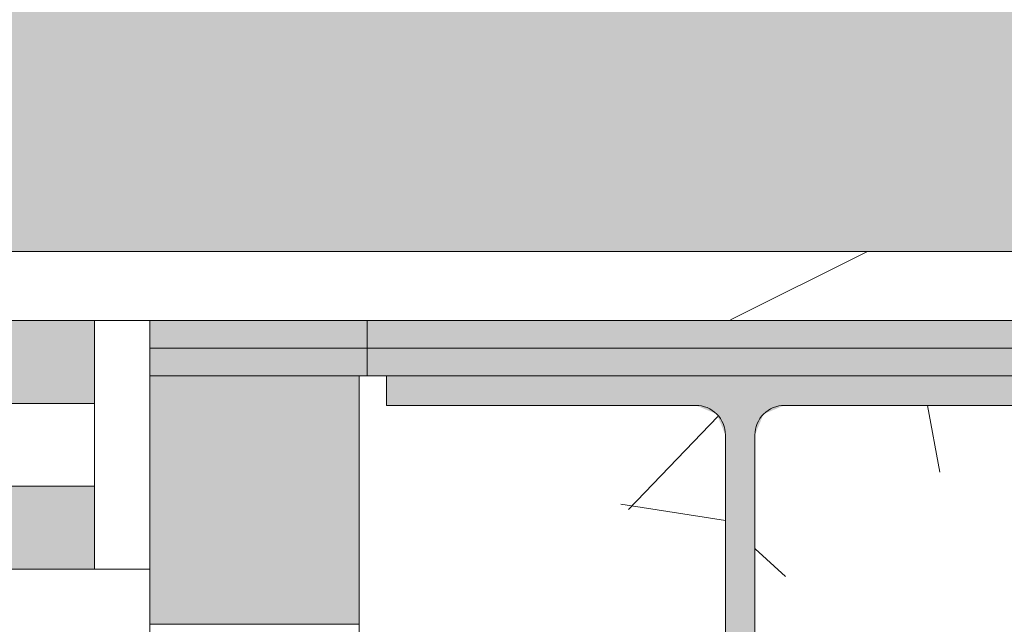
# Model space of a CAD drawing. Header units: millimetres. Extents: x 5980700 to 6194397, y -12939 to 2351883.
# Tile 43 of 124: x 6032048 to 6032404, y -8303 to -8084. Entities that reach past the tile are written whole.
import ezdxf

# ---------------------------------------------------------------- set-up
doc = ezdxf.new("R2010")
doc.units = ezdxf.units.MM
for name, color, linetype, lineweight in [('A-DOOR-FRAM', 31, 'Continuous', 18), ('A-DOOR-GLAZ', 31, 'Continuous', 9), ('A-FLOR-PATT', 8, 'Continuous', 18), ('A-GLAZ', 151, 'Continuous', 9), ('A-GLAZ-SILL', 1, 'Continuous', 9), ('A-WALL', 113, 'Continuous', 18), ('A-WALL-PATT', 111, 'Continuous', 25), ('S-COLS', 52, 'Continuous', 9)]:
    doc.layers.add(name, color=color, linetype=linetype, lineweight=lineweight)
pattern_1 = [(225, (-10029.865, -8270.326), (449.0128060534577, -449.0128060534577), []), (225, (-10188.615, -8270.326), (5.684341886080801e-14, -898.0256121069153), []), (225, (-9871.115, -8270.326), (5.684341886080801e-14, -898.0256121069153), [])]

# ---------------------------------------------------------------- blocks, each defined once
blk = doc.blocks.new('_ARQPWR_Pilar perfil I - _TP01-V78-PLANTA DE CAIMENTO DE PISOS - TÉRREO')
at = {"layer": 'S-COLS', "lineweight": 5}
h = blk.add_hatch(color=256, dxfattribs=at)
h.paths.add_polyline_path([(5.349999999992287, -123.0000000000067), (127.9999999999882, -123.0000000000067), (127.9999999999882, -112.3000000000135), (16.04999999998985, -112.3000000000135), (8.483957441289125, -109.1660425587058), (5.349999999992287, -101.6000000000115), (5.349999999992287, 101.5999999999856), (8.48395744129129, 109.1660425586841), (16.0499999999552, 112.2999999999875), (127.9999999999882, 112.2999999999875), (127.9999999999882, 122.9999999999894), (-128.0000000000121, 122.9999999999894), (-127.9963650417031, 112.2999999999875), (-16.04379473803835, 112.2974296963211), (-8.48032248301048, 109.1572669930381), (-5.350000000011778, 101.5999999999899), (-5.352570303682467, -101.6062052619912), (-8.636869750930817, -109.2308865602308), (-16.05000000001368, -112.3000000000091), (-128.0000000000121, -112.3075216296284), (-127.2495313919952, -123.0000000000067), (-3.358627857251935, -123.0000000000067)])
h.paths.add_polyline_path([(-8.480322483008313, -109.1660425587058), (-8.479257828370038, -109.1634722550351), (-5.667285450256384, -107.6255534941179)])
at = {"layer": 'S-COLS', "color": 90, "lineweight": 5}
for p, q in [((127.9999999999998, 123.0000000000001), (-128.0000000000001, 123.0000000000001)), ((-128.0000000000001, 123.0000000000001), (-128.0000000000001, 112.3000000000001)), ((127.9999999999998, 112.3000000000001), (127.9999999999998, 123.0000000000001)), ((-128.0000000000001, 112.3000000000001), (-16.05000000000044, 112.3000000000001)), ((16.04999999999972, 112.3000000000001), (127.9999999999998, 112.3000000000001)), ((-5.350000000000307, 101.6000000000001), (-5.350000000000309, -101.5999999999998)), ((5.349999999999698, -101.6), (5.349999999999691, 101.6)), ((-16.05000000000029, -112.3), (-128.0000000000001, -112.3)), ((-128.0000000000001, -112.3), (-128.0000000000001, -123)), ((127.9999999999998, -112.3), (16.04999999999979, -112.3)), ((127.9999999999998, -123), (127.9999999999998, -112.3)), ((-128.0000000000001, -123), (127.9999999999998, -123))]:
    blk.add_line(p, q, dxfattribs=at)
for centre, radius, start, end in [((-16.05000000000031, 101.6000000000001), 10.70000000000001, 3.307776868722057e-13, 90.00000000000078), ((16.04999999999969, 101.6000000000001), 10.69999999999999, 90.00000000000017, 180.0000000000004), ((-16.05000000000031, -101.6), 10.7, 270, 7.887775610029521e-13), ((16.04999999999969, -101.6), 10.70000000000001, 180.0000000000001, 270.0000000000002)]:
    blk.add_arc(centre, radius, start, end, dxfattribs=at)
blk = doc.blocks.new('FX-PNC-PILAR-TP2 - FX-PNC-PILAR-TP01-4296264-PLANTA DE CAIMENTO DE PISOS - TÉRREO')
at = {"layer": 'A-WALL-PATT', "lineweight": 5}
h = blk.add_hatch(dxfattribs=at)
h.set_pattern_fill('FP_108', color=135, style=0, pattern_type=2)
h.set_pattern_definition([(49.99999999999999, (2e-05, -3e-05), (364.3679291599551, -31.87829433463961), [38.1, -419.1]), (355, (2e-05, -3e-05), (-70.48585119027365, 382.1133031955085), [30.48, -335.28]), (100.451, (30.364, -2.657), (293.8850033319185, 350.2333756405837), [32.38, -356.18]), (46.184, (2e-05, 101.6), (542.1584806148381, -84.08582678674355), [57.15, -628.65]), (96.636, (45.18, 94.59299999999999), (474.8048986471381, 494.8554198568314), [48.57, -534.27]), (351.184, (2e-05, 101.6), (474.8101998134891, 494.8500824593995), [45.72, -502.92]), (21, (50.8, 76.2), (303.2284677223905, -204.530461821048), [38.1, -419.1]), (326, (50.8, 76.2), (123.6038908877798, 368.3760440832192), [30.48, -335.28]), (71.45100000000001, (76.069, 59.15600000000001), (426.8341253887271, 163.8427355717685), [32.38, -356.18]), (37.50000000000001, (2e-05, -3e-05), (6.176645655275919, 169.1101515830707), [16.764, -314.452, 16.764, -323.596, -336.55]), (37.50000000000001, (2e-05, -3e-05), (6.176645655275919, 169.1101515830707), [-671.576, 16.764, -319.786]), (7.499999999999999, (2e-05, -3e-05), (133.63887623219, 200.3614940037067), [16.764, -177.292, 16.764, -306.832, -128.27]), (7.499999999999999, (2e-05, -3e-05), (133.63887623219, 200.3614940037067), [-517.6519999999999, 16.764, -111.506]), (327.5, (-113.284, -3e-05), (271.1818188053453, -11.45836264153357), [16.764, -110.236, 16.764, -379.476, -525.78]), (327.5, (-113.284, -3e-05), (271.1818188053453, -11.45836264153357), [-523.24, 16.764, -509.016]), (317.5, (-164.084, -3e-05), (296.2585102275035, 50.85284694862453), [16.764, -148.336, 16.764, -246.38, -373.38]), (317.5, (-164.084, -3e-05), (296.2585102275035, 50.85284694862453), [-428.244, 16.764, -356.616])])
h.paths.add_polyline_path([(-8304.116646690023, -8468.841821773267), (-8028.116646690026, -8468.841821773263), (-8028.367569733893, -8212.841821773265), (-8038.116646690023, -8212.841821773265), (-8038.116646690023, -8223.541821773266), (-8150.066646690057, -8223.541821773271), (-8157.63268924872, -8226.675779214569), (-8160.766646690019, -8234.241821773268), (-8160.117582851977, -8439.008800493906), (-8157.632689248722, -8445.00786433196), (-8150.066646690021, -8448.141821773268), (-8038.116646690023, -8448.141821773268), (-8038.116646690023, -8458.841821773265), (-8294.116646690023, -8458.84182177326), (-8294.113011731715, -8448.141821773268), (-8182.160441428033, -8448.139251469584), (-8174.596867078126, -8444.998842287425), (-8171.466646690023, -8437.435482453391), (-8171.469216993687, -8234.235616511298), (-8174.600604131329, -8226.675779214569), (-8182.166646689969, -8223.541821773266), (-8294.116646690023, -8223.537933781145), (-8294.116646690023, -8212.841821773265), (-8304.116646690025, -8212.841821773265), (-8304.116646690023, -8448.141821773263)])
at = {"layer": 'A-WALL', "color": 130, "lineweight": 9}
for p, q in [((-8294.116646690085, -8212.841821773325), (-8304.116646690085, -8212.841821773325)), ((-8304.116646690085, -8212.841821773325), (-8304.116646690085, -8468.841821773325))]:
    blk.add_line(p, q, dxfattribs=at)
blk = doc.blocks.new('FX-HRT-JANELA_CORRER-4FLS - 330x190cm-4FLS-ALU-3_0cmFolha 5-V87-PLANTA DE CAIMENTO DE PISOS - TÉRREO')
at = {"layer": 'A-DOOR-FRAM', "lineweight": 5}
h = blk.add_hatch(dxfattribs=at)
h.set_pattern_fill('FP_125', color=256, style=0, pattern_type=2)
h.set_pattern_definition(pattern_1)
h.paths.add_polyline_path([(-1629.999999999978, 12.50000000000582), (-1649.99999999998, 12.50000000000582), (-1649.99999999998, -77.49999999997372), (-1629.999999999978, -76.5606060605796), (-1629.999999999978, -39.48467825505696)])
h.paths.add_polyline_path([(1649.999999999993, 12.50000000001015), (1629.999999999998, 12.50000000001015), (1629.999999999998, -77.49999999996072), (1649.999999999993, -77.49999999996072), (1649.999999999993, -39.48467825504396)])
at = {"layer": 'A-DOOR-GLAZ', "lineweight": 5}
h = blk.add_hatch(dxfattribs=at)
h.set_pattern_fill('FP_125', color=256, style=0, pattern_type=2)
h.set_pattern_definition(pattern_1)
h.paths.add_polyline_path([(-1629.999999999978, -17.49999999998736), (-1629.999999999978, -47.49999999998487), (-1579.999999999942, -47.49999999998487), (-1579.999999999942, -17.49999999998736)])
h.paths.add_polyline_path([(-839.9999999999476, -17.49999999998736), (-839.9999999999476, -47.49999999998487), (-789.9999999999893, -47.49999999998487), (-789.9999999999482, -17.49999999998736), (-805.9126853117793, -17.49999999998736)])
at = {"layer": 'A-GLAZ', "lineweight": 5}
h = blk.add_hatch(color=251, dxfattribs=at)
h.paths.add_polyline_path([(-789.9999999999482, 12.50000000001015), (-1629.999999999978, 12.50000000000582), (-1629.999999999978, -17.49999999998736), (-789.9999999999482, -17.49999999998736), (-789.9999999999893, -47.49999999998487), (789.999999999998, -47.49999999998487), (790.0000000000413, -17.49999999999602), (1629.999999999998, -17.49999999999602), (1629.999999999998, 12.50000000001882), (266.1290322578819, 12.50000000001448)])
h.paths.add_polyline_path([(-1629.999999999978, -47.49999999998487), (-1629.999999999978, -77.49999999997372), (-839.9999999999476, -77.49999999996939), (-839.9999999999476, -47.49999999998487), (-1579.999999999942, -47.4999999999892)])
h.paths.add_polyline_path([(1580.000000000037, -47.49999999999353), (840.0000000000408, -47.49999999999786), (840.0000000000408, -77.49999999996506), (1629.999999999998, -77.49999999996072), (1629.999999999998, -47.49999999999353)])
at = {"layer": 'A-DOOR-FRAM', "color": 250, "lineweight": 5}
for p, q in [((-1579.99999999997, -17.49999999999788), (-1629.99999999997, -17.49999999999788)), ((-1629.99999999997, -47.49999999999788), (-1579.99999999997, -47.49999999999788))]:
    blk.add_line(p, q, dxfattribs=at)
at = {"layer": 'A-GLAZ', "color": 130}
for p, q in [((-1630.000000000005, 12.49999999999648), (-1650.000000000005, 12.49999999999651)), ((-1650.000000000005, 12.49999999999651), (-1650.000000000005, -77.49999999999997)), ((-1630.000000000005, -77.5), (-1630.000000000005, 12.49999999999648)), ((-1650.000000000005, -77.49999999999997), (-1630.000000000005, -77.5))]:
    blk.add_line(p, q, dxfattribs=at)
at = {"layer": 'A-GLAZ', "color": 90, "lineweight": 5}
for p, q in [((1629.999999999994, 12.49999999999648), (-1630.000000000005, 12.49999999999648)), ((-1630.000000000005, -77.5), (-840.0000000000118, -77.5))]:
    blk.add_line(p, q, dxfattribs=at)
blk = doc.blocks.new('CC_PEITORIL - PEITORIL-V88-PLANTA DE CAIMENTO DE PISOS - TÉRREO')
at = {"layer": 'A-GLAZ-SILL', "lineweight": 5}
h = blk.add_hatch(dxfattribs=at)
h.set_pattern_fill('FP_126', color=256, style=0, pattern_type=2)
h.set_pattern_definition([(180, (-10029.865, -8270.326), (-406.4, -101.6000000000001), [33.528, -271.272, 33.528, -1896.872]), (180, (-10029.865, -8270.326), (-406.4, -101.6000000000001), [-338.328, -271.272, 33.528, -576.072, -1016]), (180, (-10029.865, -8270.326), (-406.4, -101.6000000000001), [-1219.2, 33.528, -271.272, 33.528, -677.672]), (180, (-10029.865, -8270.326), (-406.4, -101.6000000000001), [-1557.528, -169.672, 33.528, -474.472]), (300.0000000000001, (-10182.265, -8321.126), (291.188181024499, -301.1527240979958), [33.528, -271.272, 33.528, -1896.872]), (300.0000000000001, (-10182.265, -8321.126), (291.188181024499, -301.1527240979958), [-338.328, -271.272, 33.528, -576.072, -1016]), (300.0000000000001, (-10182.265, -8321.126), (291.188181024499, -301.1527240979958), [-1219.2, 33.528, -271.272, 33.528, -677.672]), (300.0000000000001, (-10182.265, -8321.126), (291.188181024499, -301.1527240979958), [-1557.528, -169.672, 33.528, -474.472]), (59.99999999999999, (-10233.065, -8524.326), (115.2118189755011, 402.7527240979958), [33.528, -271.272, 33.528, -1896.872]), (59.99999999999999, (-10233.065, -8524.326), (115.2118189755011, 402.7527240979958), [-338.328, -271.272, 33.528, -576.072, -1016]), (59.99999999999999, (-10233.065, -8524.326), (115.2118189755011, 402.7527240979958), [-1219.2, 33.528, -271.272, 33.528, -677.672]), (59.99999999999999, (-10233.065, -8524.326), (115.2118189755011, 402.7527240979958), [-1557.528, -169.672, 33.528, -474.472])])
h.paths.add_polyline_path([(-805.9126853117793, 100.9916647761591), (-1674.999999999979, 100.9916647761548), (-1674.999999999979, 77.5000000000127), (-1649.99999999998, 77.50000000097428), (-1649.99999999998, 12.50000000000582), (1649.999999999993, 12.50000000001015), (1649.999999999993, 77.50000000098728), (1674.999999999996, 77.5000000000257), (1674.999999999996, 100.9916647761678), (371.828586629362, 100.9916647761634)])
h = blk.add_hatch(dxfattribs=at)
h.set_pattern_fill('FP_127', color=256, style=0, pattern_type=2)
h.set_pattern_definition([(36.87, (-10664.865, -9857.826), (-4762.494328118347, -3175.008507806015), [793.75, -7143.75]), (26.565, (-11617.365, -9381.576), (1587.501456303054, 1587.499067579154), [1774.879, -1774.879]), (18.435, (-11617.365, -8587.826), (3174.997452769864, 1587.502903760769), [1004.024, -4016.092])])
h.paths.add_polyline_path([(-805.9126853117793, 100.9916647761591), (-1674.999999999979, 100.9916647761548), (-1674.999999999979, 77.5000000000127), (-1649.99999999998, 77.50000000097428), (-1649.99999999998, 12.50000000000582), (1649.999999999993, 12.50000000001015), (1649.999999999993, 77.50000000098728), (1674.999999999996, 77.5000000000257), (1674.999999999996, 100.9916647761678), (371.828586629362, 100.9916647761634)])
blk = doc.blocks.new('BE-PMSa-MOD-ARQ-CONEXAODOFUTURO-EX-000-R_rvt-1-PLANTA DE CAIMENTO DE PISOS - TÉRREO')
at = {"layer": 'A-FLOR-PATT', "lineweight": 5}
h = blk.add_hatch(dxfattribs=at)
h.set_pattern_fill('FP_109', color=133, style=0, pattern_type=2)
h.set_pattern_definition([(49.99999999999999, (0, 0), (182.184668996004, -15.93908553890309), [19.05, -209.55]), (355, (0, 0), (-35.24242749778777, 191.0566080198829), [15.24, -167.64]), (100.451, (15.182, -1.328), (146.9425016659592, 175.1166878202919), [16.19, -178.09]), (46.184, (0, 50.8), (271.0788941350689, -42.04327417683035), [28.575, -314.325]), (96.636, (22.59, 47.297), (237.4025071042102, 247.4272132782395), [24.285, -267.135]), (351.184, (0, 50.8), (237.404605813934, 247.4251178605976), [22.86, -251.46]), (21, (25.4, 38.1), (151.6148798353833, -102.2655185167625), [19.05, -209.55]), (326, (25.4, 38.1), (61.80235996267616, 184.1877424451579), [15.24, -167.64]), (71.45100000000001, (38.035, 29.578), (213.4170626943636, 81.92136778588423), [16.19, -178.09]), (37.50000000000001, (0, 0), (3.08832282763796, 84.55507579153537), [8.382, -157.226, 8.382, -161.798, -168.275]), (37.50000000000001, (0, 0), (3.08832282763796, 84.55507579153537), [-335.788, 8.382, -159.893]), (7.499999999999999, (0, 0), (66.81943811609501, 100.1807470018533), [8.382, -88.646, 8.382, -153.416, -64.135]), (7.499999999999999, (0, 0), (66.81943811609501, 100.1807470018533), [-258.826, 8.382, -55.753]), (327.5, (-56.642, 0), (135.5904877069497, -5.7289126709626), [8.382, -55.118, 8.382, -189.738, -262.89]), (327.5, (-56.642, 0), (135.5904877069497, -5.7289126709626), [-261.62, 8.382, -254.508]), (317.5, (-82.042, 0), (148.1288864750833, 25.42676126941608), [8.382, -74.168, 8.382, -123.19, -186.69]), (317.5, (-82.042, 0), (148.1288864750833, 25.42676126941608), [-214.122, 8.382, -178.308])])
h.paths.add_polyline_path([(-4441.627696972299, -8177.825683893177), (-4441.627696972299, -8167.82568389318), (-4451.627696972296, -8167.82568389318), (-4451.627696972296, -8177.825683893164)])
h.paths.add_polyline_path([(20075.50989163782, -8167.825683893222), (20089.3868260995, -8167.825683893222), (20089.38682609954, -5194.841794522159), (19913.38333741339, -5194.841794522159), (19913.38333741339, -4838.84179452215), (20089.38682609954, -4838.841794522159), (20089.38682609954, -2003.841794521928), (19923.3833374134, -2003.841794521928), (19923.38333741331, -1915.841005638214), (15956.88333741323, -1915.841005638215), (15956.88333741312, -2008.841794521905), (15620.88333741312, -2008.841794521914), (15620.88333741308, -1915.841005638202), (12301.88333741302, -1915.841005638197), (12301.88333741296, -2008.841794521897), (11965.88333741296, -2008.84179452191), (11965.88333741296, -1915.841005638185), (9479.379702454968, -1915.841005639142), (9479.379702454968, -1900.841005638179), (8579.379702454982, -1900.841005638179), (8579.379702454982, -2050.841005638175), (11830.88333741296, -2050.841005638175), (11830.88333741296, -2143.841794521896), (12436.88333741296, -2143.841794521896), (12436.88333741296, -2050.84100563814), (15485.88333741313, -2050.841005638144), (15485.88333741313, -2143.841794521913), (16091.88333741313, -2143.841794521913), (16091.88333741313, -2050.841005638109), (19788.3833374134, -2050.841005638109), (19788.3833374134, -2138.841794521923), (19964.38682609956, -2138.841794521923), (19964.38682609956, -4713.841794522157), (19788.3833374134, -4713.841794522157), (19788.3833374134, -5319.841794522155), (19964.38682609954, -5319.841794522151), (19964.38682609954, -8042.825683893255), (8511.785154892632, -8042.825683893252), (8511.785154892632, -4063.84179452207), (8559.379702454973, -4063.841794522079), (8559.379702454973, -3457.84179452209), (8511.785154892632, -3457.84179452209), (8511.785154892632, -2770.84100563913), (8500.374635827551, -2770.84100563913), (8500.374635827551, -2640.841005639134), (8511.785154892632, -2640.841005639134), (8511.785154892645, -2138.841794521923), (8549.379702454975, -2138.826511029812), (8549.379702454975, -1900.841005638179), (8539.379702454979, -1900.841005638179), (8539.379702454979, -1915.841005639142), (8424.379702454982, -1915.841005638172), (8424.379702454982, -2003.841794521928), (8386.785154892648, -2003.841794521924), (8386.785154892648, -3582.841794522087), (8434.379702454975, -3582.841794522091), (8434.379702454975, -3938.841794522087), (8386.78515489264, -3938.841794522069), (8386.78515489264, -8167.825683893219), (19983.39944753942, -8167.825683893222)])
h.paths.add_polyline_path([(-4451.627696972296, -8167.82568389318), (-4451.627696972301, -1915.841005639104), (-4556.62769697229, -1915.841005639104), (-4556.62769697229, -1900.841005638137), (-4566.627696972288, -1900.841005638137), (-4566.627696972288, -2740.841005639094), (-4556.627696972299, -2740.841005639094), (-4556.627696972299, -2751.841005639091), (-4536.622630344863, -2751.841005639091), (-4536.622630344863, -2640.841005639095), (-4517.622630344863, -2640.841005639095), (-4517.622630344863, -2770.841005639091), (-4556.627696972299, -2770.841005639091), (-4556.627696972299, -2780.841005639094), (-4566.627696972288, -2780.841005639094), (-4566.627696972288, -2820.841005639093), (-4576.627696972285, -2820.841005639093), (-4576.627696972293, -8042.825683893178), (-16321.61588607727, -8042.825683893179), (-16321.61588608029, -5319.841794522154), (-16145.61666258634, -5319.841794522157), (-16145.61666258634, -4713.841794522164), (-16321.61588608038, -4713.841794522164), (-16321.61588608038, -2138.841794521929), (-16145.61666258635, -2138.841794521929), (-16145.61666258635, -2050.841005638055), (-12201.61666258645, -2050.841005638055), (-12201.61666258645, -2138.841794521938), (-11585.61666258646, -2138.841794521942), (-11585.61666258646, -2050.841005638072), (-8474.116662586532, -2050.841005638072), (-8474.116662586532, -2138.841794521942), (-7858.116662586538, -2138.841794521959), (-7858.116662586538, -2050.841005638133), (-4596.627696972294, -2049.966749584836), (-4596.627696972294, -1900.841005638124), (-5496.627696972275, -1900.841005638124), (-5496.627696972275, -1915.841005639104), (-7993.116662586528, -1915.841005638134), (-7993.116662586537, -2003.841794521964), (-8339.116662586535, -2003.841794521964), (-8339.116662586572, -1915.841005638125), (-11720.6166625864, -1915.841005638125), (-11720.61666258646, -2003.841794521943), (-12066.61666258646, -2003.841794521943), (-12066.61666258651, -1915.841005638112), (-16280.61666258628, -1915.841005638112), (-16280.61666258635, -2003.84179452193), (-16446.61588608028, -2003.84179452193), (-16446.61588608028, -4838.841794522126), (-16270.61666258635, -4838.841794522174), (-16270.61666258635, -5194.841794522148), (-16446.61588608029, -5194.841794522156), (-16446.61588608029, -8167.825683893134), (-4512.987072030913, -8167.825683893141)])
h.paths.add_polyline_path([(-6183.614845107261, -327.1176804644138), (-6183.612822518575, -327.1195872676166), (-6151.433903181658, -327.1195872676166)])
h.paths.add_polyline_path([(-6183.614845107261, -1157.117680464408), (-6183.612822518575, -1157.119587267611), (-6174.673446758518, -1157.119587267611)])
h.paths.add_polyline_path([(9914.343509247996, -1770.841005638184), (10006.38515489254, -1770.841005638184), (10006.38515489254, -14.61798700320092), (9529.379702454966, -14.61798700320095), (9529.379702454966, -29.61798700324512), (9479.379702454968, -29.61798700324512), (9479.379702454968, -14.61798700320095), (8539.379702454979, -14.617987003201), (8539.379702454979, -29.61798700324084), (8489.37970245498, -28.80444696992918), (8489.37970245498, -14.617987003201), (-2271.114845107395, -14.6179870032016), (-2271.114845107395, -29.61036006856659), (-2321.114845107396, -29.61036006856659), (-2321.114845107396, -14.6179870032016), (-3061.11484510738, -14.61798700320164), (-3061.11484510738, -29.6103600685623), (-3111.114845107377, -29.61036006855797), (-3111.114845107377, -14.61798700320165), (-3280.616662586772, -14.61798700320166), (-3280.616662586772, -29.61036006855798), (-3330.616662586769, -29.61036006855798), (-3330.616662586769, -14.61798700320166), (-4070.616662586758, -14.6179870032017), (-4070.616662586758, -29.61036006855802), (-4120.616662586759, -29.61036006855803), (-4120.616662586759, -14.6179870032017), (-4506.627696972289, -14.61798700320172), (-4506.627696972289, -29.61036006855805), (-4556.62769697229, -29.61036006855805), (-4556.62769697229, -14.61798700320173), (-5496.627696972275, -14.61798700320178), (-5496.627696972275, -29.61036006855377), (-5546.627696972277, -29.61036006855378), (-5546.627696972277, -14.61798700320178), (-6183.614845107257, -14.61798700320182), (-6183.614845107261, -1770.841005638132), (-5546.627696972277, -1770.841005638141), (-5546.627696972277, -1755.841005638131), (-5496.627696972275, -1755.841005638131), (-5496.627696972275, -1770.841005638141), (-4556.62769697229, -1770.841005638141), (-4556.62769697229, -1755.841005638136), (-4506.627696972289, -1755.841005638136), (-4506.627696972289, -1770.841005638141), (-4436.616662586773, -1770.841005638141), (-4436.616662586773, -1682.841794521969), (-4120.616662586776, -1682.841794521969), (-4120.616662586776, -1770.841005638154), (-1313.614873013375, -1770.841005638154), (-1313.614873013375, -1755.841005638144), (-1243.614873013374, -1755.841005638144), (-1243.614873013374, -1770.841005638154), (-403.6148730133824, -1770.841005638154), (-403.6148730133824, -1755.841005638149), (-333.6148730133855, -1755.841005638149), (-333.6148730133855, -1770.841005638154), (748.3833374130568, -1770.841005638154), (748.3833374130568, -1755.841005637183), (818.3833374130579, -1755.841005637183), (818.3833374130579, -1770.841005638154), (1678.38333741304, -1770.841005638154), (1678.38333741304, -1620.841005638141), (-3970.61666258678, -1620.841005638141), (-3970.61666258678, -1532.841794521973), (-4586.616662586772, -1532.841794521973), (-4586.616662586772, -1620.841005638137), (-6033.61484510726, -1620.841005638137), (-6033.61484510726, -164.6179870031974), (9856.385154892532, -164.6179870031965), (9856.385154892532, -1620.841005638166), (8559.379702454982, -1620.841005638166), (8559.379702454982, -1532.841794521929), (7943.379702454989, -1532.841794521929), (7943.379702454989, -1620.841005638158), (2294.383337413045, -1620.970226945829), (2294.383337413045, -1770.841005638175), (3154.383337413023, -1770.841005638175), (3154.383337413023, -1755.841005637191), (3224.383337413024, -1755.841005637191), (3224.383337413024, -1770.841005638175), (4236.385126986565, -1770.841005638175), (4236.385126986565, -1755.841005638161), (4306.385126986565, -1755.841005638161), (4306.385126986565, -1770.841005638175), (5146.385126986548, -1770.841005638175), (5146.385126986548, -1755.841005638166), (5216.38512698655, -1755.841005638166), (5216.38512698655, -1770.841005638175), (8093.379702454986, -1770.841005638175), (8093.379702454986, -1682.841794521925), (8409.379702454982, -1682.841794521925), (8409.379702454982, -1770.841005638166), (8489.37970245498, -1770.841005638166), (8489.37970245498, -1755.841005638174), (8539.379702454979, -1755.841005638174), (8539.379702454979, -1770.841005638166), (9479.379702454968, -1770.841005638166), (9479.379702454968, -1755.841005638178), (9529.379702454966, -1755.841005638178), (9529.379702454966, -1770.841005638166), (9856.385154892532, -1770.841005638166)])
h.paths.add_polyline_path([(2264.383337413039, -1770.841005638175), (2264.383337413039, -1527.841794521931), (1708.383337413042, -1527.841794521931), (1708.383337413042, -1770.841005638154), (1718.38333741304, -1770.841005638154), (1718.38333741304, -1755.841005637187), (1788.383337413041, -1755.841005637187), (1788.383337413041, -1770.841005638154), (1833.383337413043, -1770.841005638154), (1833.383337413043, -1677.841794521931), (2139.383337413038, -1677.841794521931), (2139.383337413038, -1770.841005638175), (2184.38333741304, -1770.841005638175), (2184.38333741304, -1755.841005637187), (2254.383337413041, -1755.841005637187), (2254.383337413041, -1770.841005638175), (2259.025241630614, -1770.841005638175)])
h.paths.add_polyline_path([(16686.35582290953, -1755.841005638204), (19923.38333741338, -1755.841005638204), (19923.3833374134, -1667.841794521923), (20089.38682609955, -1667.841794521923), (20089.38682609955, 1166.15820547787), (19913.38333741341, 1166.158205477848), (19913.38333741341, 1522.158205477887), (20089.38682609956, 1522.158205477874), (20089.38682609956, 4296.158205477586), (19913.3833374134, 4296.158205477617), (19913.38333741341, 4461.658994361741), (15971.88333741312, 4461.658994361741), (15971.88333741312, 4296.158205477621), (15605.88333741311, 4296.158205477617), (15605.88333741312, 4461.658994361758), (12316.88333741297, 4461.658994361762), (12316.88333741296, 4296.158205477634), (11950.88333741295, 4296.158205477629), (11950.88333741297, 4461.658994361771), (8424.379702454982, 4461.658994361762), (8424.379702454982, 140.3820129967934), (8489.37970245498, 140.3820129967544), (8489.37970245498, 130.3820129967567), (8539.379702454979, 130.382012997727), (8539.379702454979, 115.3820129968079), (8549.379702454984, 115.3820129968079), (8549.379702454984, 955.3820129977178), (8539.379702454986, 955.3820129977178), (8539.379702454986, 966.3820129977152), (8519.374635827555, 966.382012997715), (8519.374635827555, 855.3820129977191), (8500.374635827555, 855.3820129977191), (8500.374635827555, 985.382012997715), (8539.379702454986, 985.3820129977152), (8539.379702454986, 995.3820129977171), (8549.379702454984, 995.3820129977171), (8549.379702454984, 4336.658994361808), (11825.88333741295, 4336.658994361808), (11825.88333741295, 4171.158205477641), (12441.88333741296, 4171.158205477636), (12441.88333741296, 4336.658994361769), (15480.88333741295, 4336.658994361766), (15480.88333741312, 4171.158205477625), (16096.88333741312, 4171.15820547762), (16097.48518693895, 4336.658994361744), (19788.3833374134, 4336.658994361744), (19788.38333741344, 4171.158205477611), (19964.38682609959, 4171.158205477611), (19964.38682609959, 1647.158205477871), (19788.38333741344, 1647.158205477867), (19788.38333741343, 1041.158205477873), (19964.38682609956, 1041.158205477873), (19964.38682609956, -1532.841794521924), (19788.38333741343, -1532.841794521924), (19788.38333741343, -1620.841005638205), (16091.88333741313, -1620.841005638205), (16091.88333741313, -1527.84179452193), (15485.88333741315, -1527.841794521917), (15485.88333741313, -1620.841005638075), (12436.88333741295, -1620.841005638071), (12436.88333741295, -1527.841794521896), (11830.88333741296, -1527.841794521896), (11830.88333741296, -1620.841005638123), (10286.38515489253, -1620.841005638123), (10286.38515489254, 265.3820129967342), (8579.379702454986, 265.3820129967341), (8579.379702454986, 115.3820129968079), (9479.379702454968, 115.3820129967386), (9479.379702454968, 130.3820129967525), (9509.37970245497, 130.3820129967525), (9509.37970245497, 140.3820129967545), (10161.38515489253, 140.3820129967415), (10161.38515489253, -1755.841005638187), (11965.88333741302, -1755.841005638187), (11965.88333741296, -1662.841794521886), (12301.88333741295, -1662.84179452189), (12301.88333741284, -1755.841005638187), (15620.88333741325, -1755.841005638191), (15620.88333741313, -1662.841794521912), (15956.88333741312, -1662.841794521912), (15956.88333741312, -1755.841005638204), (16417.78746090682, -1755.841005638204)])
h.paths.add_polyline_path([(-6868.469615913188, -1755.841005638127), (-6338.614845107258, -1755.841005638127), (-6338.614845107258, 140.3896399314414), (-5546.627696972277, 140.3896399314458), (-5546.627696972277, 130.3896399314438), (-5496.627696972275, 130.389639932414), (-5496.627696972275, 115.3896399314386), (-4596.627696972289, 115.3896399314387), (-4596.627696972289, 265.3896399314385), (-6463.614845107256, 265.3896399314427), (-6463.614845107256, -1620.841005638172), (-7858.116662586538, -1620.841005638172), (-7858.116662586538, -1532.841794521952), (-8474.116662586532, -1532.841794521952), (-8474.116662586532, -1620.84100563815), (-11585.61666258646, -1620.84100563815), (-11585.61666258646, -1532.841794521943), (-12201.61666258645, -1532.841794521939), (-12201.61666258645, -1620.841005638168), (-16145.61666258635, -1620.841005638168), (-16145.61666258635, -1532.841794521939), (-16321.61588608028, -1532.841794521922), (-16321.61588608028, 1041.158205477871), (-16145.61666258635, 1041.158205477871), (-16145.61666258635, 1647.158205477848), (-16321.6158860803, 1647.158205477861), (-16321.6158860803, 4171.158205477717), (-16145.61666258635, 4171.158205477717), (-16145.61666258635, 4337.158913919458), (-12201.61666258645, 4337.158913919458), (-12201.61666258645, 4171.158205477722), (-11585.61666258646, 4171.158205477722), (-11585.61666258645, 4337.158913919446), (-8474.116662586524, 4337.158913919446), (-8474.116662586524, 4171.158205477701), (-7858.116662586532, 4171.158205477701), (-7858.116662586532, 4337.158913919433), (-4576.627696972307, 4337.158913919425), (-4576.627696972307, 1035.389639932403), (-4566.627696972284, 1035.389639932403), (-4566.627696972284, 995.3896399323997), (-4556.62769697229, 995.3896399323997), (-4556.62769697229, 985.3896399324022), (-4517.622630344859, 985.3896399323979), (-4517.622630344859, 855.389639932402), (-4536.622630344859, 855.389639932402), (-4536.622630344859, 966.3896399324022), (-4556.62769697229, 966.3896399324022), (-4556.62769697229, 955.3896399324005), (-4566.627696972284, 955.3896399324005), (-4566.627696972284, 115.3896399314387), (-4556.62769697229, 115.3896399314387), (-4556.62769697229, 130.3896399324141), (-4506.627696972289, 130.3896399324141), (-4506.627696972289, 140.3896399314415), (-4451.627696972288, 140.3896399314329), (-4451.711295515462, 4461.658994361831), (-7983.116662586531, 4461.65899436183), (-7983.116662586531, 4296.158205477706), (-8349.116662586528, 4296.158205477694), (-8349.200261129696, 4461.658994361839), (-11710.61666258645, 4461.658994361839), (-11710.61666258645, 4296.158205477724), (-12076.61666258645, 4296.158205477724), (-12076.7002611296, 4461.658994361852), (-16280.61666258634, 4461.658994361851), (-16280.61666258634, 4306.158205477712), (-16446.61588608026, 4306.158205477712), (-16446.61588608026, 1512.158205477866), (-16280.61666258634, 1512.158205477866), (-16280.61666258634, 1497.158205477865), (-16270.61666258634, 1497.158205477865), (-16270.61666258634, 1166.158205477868), (-16446.61588608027, 1166.158205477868), (-16446.61588608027, -1667.841794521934), (-16280.61666258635, -1667.841794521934), (-16280.61666258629, -1755.841005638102), (-12066.61666258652, -1755.841005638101), (-12066.61666258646, -1667.841794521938), (-11720.61666258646, -1667.841794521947), (-11720.61666258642, -1755.841005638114), (-8339.116662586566, -1755.841005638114), (-8339.116662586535, -1667.841794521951), (-7993.116662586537, -1667.841794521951), (-7993.116662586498, -1755.841005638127), (-7457.340251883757, -1755.841005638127)])
h.paths.add_polyline_path([(10006.38316409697, -1157.11958726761), (10006.38515489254, -1157.117680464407), (9997.443780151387, -1157.11958726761)])
h.paths.add_polyline_path([(10006.38316409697, -327.1195872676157), (10006.38515489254, -327.1176804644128), (9997.443780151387, -327.1195872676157)])
h.paths.add_polyline_path([(7264.425647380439, 115.3820129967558), (7919.878136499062, 115.3820129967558), (7919.878136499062, 265.3820129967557), (6363.379702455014, 265.3820129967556), (6363.379702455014, 115.3820129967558)])
h.paths.add_polyline_path([(6323.379702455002, 115.3820129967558), (6333.379702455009, 115.3820129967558), (6333.379702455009, 265.3820129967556), (2116.385126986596, 265.3820129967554), (2116.385126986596, 1037.158205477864), (2296.38333741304, 1037.158205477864), (2296.38333741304, 1651.158205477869), (2116.385126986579, 1651.158205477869), (2116.385126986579, 2814.158994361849), (1966.385126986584, 2814.158994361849), (1966.385126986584, 2804.158994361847), (1981.385126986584, 2804.158994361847), (1981.385126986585, 1516.158205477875), (2161.383337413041, 1516.158205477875), (2161.383337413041, 1172.158205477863), (1981.385126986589, 1172.158205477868), (1981.385126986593, 130.382012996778), (6323.379702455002, 130.3820129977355)])
h.paths.add_polyline_path([(7949.878136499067, 115.3820129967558), (7963.379702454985, 115.3820129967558), (7963.379702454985, 130.3820129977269), (8078.379702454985, 130.3820129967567), (8078.379702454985, 296.3913006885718), (8254.379702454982, 296.4037829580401), (8254.379702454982, 1172.158205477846), (8076.38333741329, 1172.158205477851), (8076.38333741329, 1516.158205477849), (8254.379702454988, 1516.158205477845), (8254.379702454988, 4306.158205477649), (8078.383337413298, 4306.158205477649), (8078.383337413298, 4471.658994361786), (7658.883337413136, 4471.658994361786), (7658.883337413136, 4476.658994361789), (7618.883337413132, 4476.658994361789), (7618.883337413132, 4486.658994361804), (2618.883337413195, 4486.658994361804), (2618.883337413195, 4476.658994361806), (2578.8833374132, 4476.658994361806), (2578.8833374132, 4471.658994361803), (2159.383337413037, 4471.658994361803), (2159.383337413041, 4306.158205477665), (1981.385126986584, 4306.158205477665), (1981.385126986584, 3744.158994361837), (1966.385126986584, 3744.158994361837), (1966.385126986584, 2844.158994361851), (2116.385126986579, 2844.158994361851), (2116.385126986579, 4171.158205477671), (2294.38333741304, 4171.158205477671), (2294.38333741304, 4336.658994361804), (7943.383337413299, 4336.658994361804), (7943.383337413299, 4171.158205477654), (8119.379702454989, 4171.158205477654), (8119.379702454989, 1651.158205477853), (7941.383337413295, 1651.158205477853), (7941.383337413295, 1037.158205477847), (8119.379702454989, 1037.158205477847), (8119.379702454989, 431.3942088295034), (7949.878136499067, 431.3817265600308), (7949.878136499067, 130.3820129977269)])
h.paths.add_polyline_path([(1686.385126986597, 115.3820129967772), (1836.385126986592, 115.3820129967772), (1836.385126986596, 2754.15899436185), (1821.385126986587, 2754.15899436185), (1821.385126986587, 2804.158994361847), (1836.385126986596, 2804.158994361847), (1836.385126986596, 3744.158994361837), (1821.385126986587, 3744.158994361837), (1821.385126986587, 3794.158994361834), (1836.385126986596, 3794.158994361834), (1836.385126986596, 3907.158994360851), (1774.885126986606, 3907.158994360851), (1774.885126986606, 3919.658994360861), (1049.885126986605, 3919.658994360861), (1049.885126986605, 3954.658994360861), (1769.885126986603, 3954.658994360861), (1769.885126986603, 3961.658994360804), (386.3851269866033, 3961.658994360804), (386.3851269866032, 4486.658994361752), (-333.6148451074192, 4486.658994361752), (-333.6148451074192, 4407.158913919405), (-318.6148451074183, 4407.158913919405), (-318.6148451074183, 4357.158913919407), (-333.6148451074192, 4357.158913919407), (-333.6148451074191, 3617.158913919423), (-318.6148451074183, 3617.158913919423), (-318.6148451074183, 3567.158913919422), (-333.6148451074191, 3567.158913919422), (-333.6148451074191, 3238.903506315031), (-183.6148451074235, 3238.903506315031), (-183.6148451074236, 4337.158913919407), (236.3851269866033, 4337.158913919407), (236.3851269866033, 3811.658994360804), (1686.385126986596, 3811.658994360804), (1686.385126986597, 265.3820129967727), (444.3857207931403, 265.3820129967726), (444.3857207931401, 2287.15820547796), (81.29247742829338, 2287.15820547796), (81.2924774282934, 2137.15820547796), (294.3857207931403, 2137.15820547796), (294.3857207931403, 1698.268829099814), (304.3857207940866, 1698.268829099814), (304.3857207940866, 1648.268829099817), (294.3857207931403, 1648.268829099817), (295.5425980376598, 308.2688290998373), (304.385720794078, 308.2688290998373), (304.385720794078, 258.2688290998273), (294.3857207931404, 258.2688290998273), (294.3857207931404, 115.3820129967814), (1680.297920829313, 115.3820129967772)])
h.paths.add_polyline_path([(-2016.707522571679, 1971.140541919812), (-1743.707740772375, 1971.14801826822), (-1743.707740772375, 2121.140541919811), (-1993.707304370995, 2121.140541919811), (-1993.707304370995, 1971.148018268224), (-2018.707522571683, 1971.148018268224), (-2018.707522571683, 2121.140541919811), (-2422.616662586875, 2121.140541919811), (-2422.616662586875, 2245.558205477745), (-3006.114845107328, 2245.558205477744), (-3006.114845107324, 3007.158913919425), (-2018.707522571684, 3007.158913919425), (-2018.707522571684, 3238.903506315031), (-3156.114845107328, 3238.903506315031), (-3156.114845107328, 1971.140541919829), (-2784.616662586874, 1971.14054191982), (-2784.616662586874, 2095.558205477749), (-2572.616662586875, 2095.558205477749), (-2572.616662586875, 1971.140541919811), (-2018.707522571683, 1971.140541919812)])
h.paths.add_polyline_path([(-1993.707304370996, 3007.158913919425), (-1743.707740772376, 3007.158913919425), (-1743.707740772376, 3238.903506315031), (-1993.707304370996, 3238.903506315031), (-1993.707304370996, 3094.949362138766)])
h.paths.add_polyline_path([(1801.885126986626, 3919.658994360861), (1836.385126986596, 3919.658994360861), (1836.385126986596, 3961.658994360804), (1801.885126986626, 3961.658994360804), (1801.885126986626, 3927.158994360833)])
at = {"layer": 'A-WALL', "lineweight": 5}
h = blk.add_hatch(color=50, dxfattribs=at)
h.paths.add_polyline_path([(-8340.646205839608, -8202.825683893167), (-8301.114845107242, -8202.825683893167), (-8301.114845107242, -8192.825683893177), (-8379.864845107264, -8192.825683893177), (-8379.864845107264, -8202.825683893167)])
h.paths.add_polyline_path([(-11725.61666258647, -8202.825683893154), (-11679.86484510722, -8202.825683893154), (-11679.86484510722, -8192.82568389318), (-12031.61666258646, -8192.82568389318), (-12031.61666258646, -8202.825683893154), (-11755.61666258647, -8202.825683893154)])
h = blk.add_hatch(color=50, dxfattribs=at)
h.paths.add_polyline_path([(-4278.616662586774, -8202.825683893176), (-4278.616662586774, -8192.825683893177), (-4572.36666258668, -8192.825683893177), (-4572.36666258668, -8202.825683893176), (-4293.821076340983, -8202.825683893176)])
h.paths.add_polyline_path([(-8046.210887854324, -8202.825683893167), (-7872.366662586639, -8202.825683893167), (-7872.366662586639, -8192.825683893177), (-8301.114845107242, -8192.825683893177), (-8301.114845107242, -8202.825683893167), (-8160.766662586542, -8202.825683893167)])
h = blk.add_hatch(color=9, dxfattribs=at)
h.paths.add_polyline_path([(-8304.116662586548, -8212.841794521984), (-8301.114845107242, -8212.825683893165), (-8301.114845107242, -8202.825683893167), (-8379.864845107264, -8202.825683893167), (-8379.864845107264, -8212.825683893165), (-8304.117347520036, -8212.825683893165)])
h.paths.add_polyline_path([(-12031.61666258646, -8212.841794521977), (-11679.86484510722, -8212.703642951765), (-11679.86484510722, -8202.825683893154), (-12031.61666258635, -8202.825683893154), (-12031.61666258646, -8212.825683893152)])
h = blk.add_hatch(color=9, dxfattribs=at)
h.paths.add_polyline_path([(-4416.616662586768, -8212.841794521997), (-4278.616662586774, -8212.825683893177), (-4278.616662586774, -8202.825683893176), (-4572.36666258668, -8202.825683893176), (-4572.36666258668, -8212.825683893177), (-4416.616662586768, -8212.825683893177)])
h.paths.add_polyline_path([(-8038.116662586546, -8212.841794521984), (-7872.366662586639, -8212.574760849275), (-7872.366662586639, -8202.825683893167), (-8301.114845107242, -8202.825683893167), (-8301.114845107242, -8212.841794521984), (-8038.333222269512, -8212.841794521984)])
at = {"layer": 'A-WALL-PATT', "lineweight": 5}
h = blk.add_hatch(dxfattribs=at)
h.set_pattern_fill('FP_129', color=71, style=0, pattern_type=2)
h.set_pattern_definition([(216.87, (166.6, 416.5), (1249.498511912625, 833.0022321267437), [208.25, -1874.25]), (206.565, (416.5, 291.55), (-416.4997849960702, -416.4999353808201), [465.661, -465.661]), (198.435, (416.5, 83.3), (-832.9995359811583, -416.5008561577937), [263.4179999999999, -1053.671])])
h.paths.add_polyline_path([(-16446.61588608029, -8192.82568389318), (-4451.627696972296, -8192.510425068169), (-4451.627696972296, -8167.82568389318), (-16446.61588608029, -8167.825683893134)])
h = blk.add_hatch(color=57, dxfattribs=at)
h.paths.add_polyline_path([(-8379.864845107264, -8302.825683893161), (-8304.116662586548, -8302.825683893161), (-8304.116662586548, -8212.825683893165), (-8379.864845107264, -8212.825683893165), (-8379.864845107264, -8282.825683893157)])
h.paths.add_polyline_path([(-11755.61666258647, -8302.825683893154), (-11679.86484510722, -8302.825683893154), (-11679.86484510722, -8212.825683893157), (-11755.61666258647, -8212.841794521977), (-11755.61666258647, -8230.841005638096)])
h.paths.add_polyline_path([(-11765.83322226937, -8212.841794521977), (-11766.04451601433, -8212.825683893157), (-11873.87002166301, -8212.841794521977)])
at = {"layer": 'A-WALL', "color": 90, "lineweight": 5}
for p, q in [((-4451.627696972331, -8167.825683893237), (-16446.61588608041, -8167.825683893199)), ((-8301.114845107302, -8202.825683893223), (-8379.864845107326, -8202.825683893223)), ((-7872.366662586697, -8202.825683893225), (-8301.114845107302, -8202.825683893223)), ((-8304.116662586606, -8212.825683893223), (-8379.864845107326, -8212.825683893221)), ((-8304.116662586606, -8212.841794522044), (-8301.114845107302, -8212.841794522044)), ((-8334.116662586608, -8302.825683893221), (-8379.864845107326, -8302.825683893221)), ((-8334.116662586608, -8302.825683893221), (-8304.116662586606, -8302.825683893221))]:
    blk.add_line(p, q, dxfattribs=at)
at = {"layer": 'A-WALL', "color": 130, "lineweight": 9}
for p, q in [((-8301.114845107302, -8192.825683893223), (-8379.864845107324, -8192.825683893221)), ((-7872.366662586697, -8192.825683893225), (-8301.114845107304, -8192.825683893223)), ((-8301.114845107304, -8192.825683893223), (-8301.114845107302, -8212.841794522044)), ((-8301.114845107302, -8212.841794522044), (-8294.116662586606, -8212.841794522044)), ((-8379.864845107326, -8282.825683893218), (-8379.864845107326, -8347.825683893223))]:
    blk.add_line(p, q, dxfattribs=at)
at = {"layer": 'A-WALL', "color": 250, "lineweight": 5}
blk.add_line((-8304.116662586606, -8302.825683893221), (-8304.116662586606, -8212.841794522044), dxfattribs=at)
at = {"layer": 'A-GLAZ', "color": 250, "lineweight": 5, "rotation": 180}
for name in ['FX-HRT-JANELA_CORRER-4FLS - 330x190cm-4FLS-ALU-3_0cmFolha 5-V87-PLANTA DE CAIMENTO DE PISOS - TÉRREO', 'CC_PEITORIL - PEITORIL-V88-PLANTA DE CAIMENTO DE PISOS - TÉRREO']:
    blk.add_blockref(name, (-10029.86484510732, -8270.325683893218), dxfattribs=at)
at = {"layer": 'A-WALL', "color": 250, "lineweight": 5}
blk.add_blockref('FX-PNC-PILAR-TP2 - FX-PNC-PILAR-TP01-4296264-PLANTA DE CAIMENTO DE PISOS - TÉRREO', (-1.589655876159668e-05, 2.72512435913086e-05), dxfattribs=at)
at = {"layer": 'S-COLS', "color": 250, "lineweight": 5}
blk.add_blockref('_ARQPWR_Pilar perfil I - _TP01-V78-PLANTA DE CAIMENTO DE PISOS - TÉRREO', (-8166.116662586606, -8335.841794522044), dxfattribs=at)

msp = doc.modelspace()

# ---------------------------------------------------------------- block references
at = {"lineweight": 5}
msp.add_blockref('BE-PMSa-MOD-ARQ-CONEXAODOFUTURO-EX-000-R_rvt-1-PLANTA DE CAIMENTO DE PISOS - TÉRREO', (6040474.816446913, 0), dxfattribs=at)

doc.saveas('drawing.dxf')
